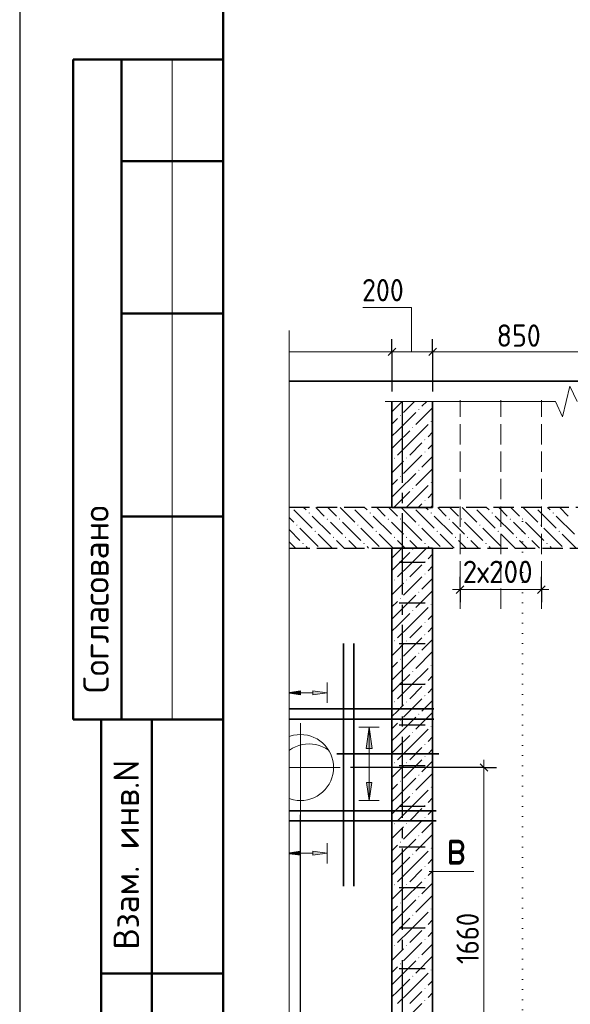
# Model space of a CAD drawing. Header units: millimetres. Extents: x 0 to 30446, y 0 to 14850.
# Tile 2 of 26: x 0 to 2708, y 3099 to 7946. Entities that reach past the tile are written whole.
import ezdxf

# ---------------------------------------------------------------- set-up
doc = ezdxf.new("R2010")
doc.units = ezdxf.units.MM
for name, pattern in [('______2', [135, 100, -35]), ('______5', [550, 400, -50, 50, -50]), ('______9', [50, 0, -50])]:
    doc.linetypes.add(name, pattern=pattern)
for name, color, linetype, lineweight in [('Standard', 7, 'Continuous', 25), ('Позиционная метка линия выноска', 7, 'Continuous', 13), ('Примечания', 7, 'Continuous', 13), ('Сечения символ', 7, 'Continuous', 25), ('Стена обрамление Г-обр.', 7, 'Continuous', 25), ('Стена обрамление П-обр.', 7, 'Continuous', 25), ('Стена Хомут', 7, 'Continuous', 25)]:
    doc.layers.add(name, color=color, linetype=linetype, lineweight=lineweight)
doc.layers.add('ЖБ Перекрытие верхний уровень', color=7, linetype='Continuous', lineweight=25, true_color=0xe0e0ff)
doc.layers.add('ЖБ Стена верхний уровень', color=7, linetype='Continuous', lineweight=25, true_color=0x006e00)
doc.layers.add('Оси', color=7, linetype='______5', true_color=0x656565)
doc.layers.add('Размерная выноска', color=7, linetype='Continuous')
doc.styles.add('ISOCPEUR', font='txt')

msp = doc.modelspace()

# ---------------------------------------------------------------- hatches: boundary and pattern name
at = {"layer": 'ЖБ Перекрытие верхний уровень', "linetype": 'Continuous', "lineweight": 18, "transparency": 33554687}
for points in [[(1333.1, 5544.5), (1332.9, 5544.3), (1332.6, 5544.5)], [(1633.1, 5544.5), (1632.9, 5544.3), (1632.6, 5544.5)], [(1933.1, 5544.5), (1932.9, 5544.3), (1932.6, 5544.5)], [(2233.1, 5544.5), (2232.9, 5544.3), (2232.6, 5544.5)], [(2533.1, 5544.5), (2532.9, 5544.3), (2532.6, 5544.5)], [(1419.6, 5517.5), (1422.9, 5520.8), (1426.1, 5517.5), (1422.9, 5514.3)], [(1509.6, 5487.5), (1512.9, 5490.8), (1516.1, 5487.5), (1512.9, 5484.3)], [(1569.6, 5487.5), (1572.9, 5490.8), (1576.1, 5487.5), (1572.9, 5484.3)], [(1719.6, 5517.5), (1722.9, 5520.8), (1726.1, 5517.5), (1722.9, 5514.3)], [(1809.6, 5487.5), (1812.9, 5490.8), (1816.1, 5487.5), (1812.9, 5484.3)], [(1869.6, 5487.5), (1872.9, 5490.8), (1876.1, 5487.5), (1872.9, 5484.3)], [(2019.6, 5517.5), (2022.9, 5520.8), (2026.1, 5517.5), (2022.9, 5514.3)], [(2109.6, 5487.5), (2112.9, 5490.8), (2116.1, 5487.5), (2112.9, 5484.3)], [(2169.6, 5487.5), (2172.9, 5490.8), (2176.1, 5487.5), (2172.9, 5484.3)], [(2319.6, 5517.5), (2322.9, 5520.8), (2326.1, 5517.5), (2322.9, 5514.3)], [(2409.6, 5487.5), (2412.9, 5490.8), (2416.1, 5487.5), (2412.9, 5484.3)], [(2469.6, 5487.5), (2472.9, 5490.8), (2476.1, 5487.5), (2472.9, 5484.3)], [(2619.6, 5517.5), (2622.9, 5520.8), (2626.1, 5517.5), (2622.9, 5514.3)], [(1359.6, 5457.5), (1362.9, 5460.8), (1366.1, 5457.5), (1362.9, 5454.3)], [(1449.6, 5427.5), (1452.9, 5430.8), (1456.1, 5427.5), (1452.9, 5424.3)], [(1659.6, 5457.5), (1662.9, 5460.8), (1666.1, 5457.5), (1662.9, 5454.3)], [(1749.6, 5427.5), (1752.9, 5430.8), (1756.1, 5427.5), (1752.9, 5424.3)], [(1959.6, 5457.5), (1962.9, 5460.8), (1966.1, 5457.5), (1962.9, 5454.3)], [(2049.6, 5427.5), (2052.9, 5430.8), (2056.1, 5427.5), (2052.9, 5424.3)], [(2259.6, 5457.5), (2262.9, 5460.8), (2266.1, 5457.5), (2262.9, 5454.3)], [(2349.6, 5427.5), (2352.9, 5430.8), (2356.1, 5427.5), (2352.9, 5424.3)], [(2559.6, 5457.5), (2562.9, 5460.8), (2566.1, 5457.5), (2562.9, 5454.3)], [(2649.6, 5427.5), (2652.9, 5430.8), (2656.1, 5427.5), (2652.9, 5424.3)], [(1539.6, 5397.5), (1542.9, 5400.8), (1546.1, 5397.5), (1542.9, 5394.3)], [(1599.6, 5397.5), (1602.9, 5400.8), (1606.1, 5397.5), (1602.9, 5394.3)], [(1839.6, 5397.5), (1842.9, 5400.8), (1846.1, 5397.5), (1842.9, 5394.3)], [(1899.6, 5397.5), (1902.9, 5400.8), (1906.1, 5397.5), (1902.9, 5394.3)], [(2139.6, 5397.5), (2142.9, 5400.8), (2146.1, 5397.5), (2142.9, 5394.3)], [(2199.6, 5397.5), (2202.9, 5400.8), (2206.1, 5397.5), (2202.9, 5394.3)], [(2439.6, 5397.5), (2442.9, 5400.8), (2446.1, 5397.5), (2442.9, 5394.3)], [(2499.6, 5397.5), (2502.9, 5400.8), (2506.1, 5397.5), (2502.9, 5394.3)], [(1389.6, 5367.5), (1392.9, 5370.8), (1396.1, 5367.5), (1392.9, 5364.3)], [(1689.6, 5367.5), (1692.9, 5370.8), (1696.1, 5367.5), (1692.9, 5364.3)], [(1989.6, 5367.5), (1992.9, 5370.8), (1996.1, 5367.5), (1992.9, 5364.3)], [(2289.6, 5367.5), (2292.9, 5370.8), (2296.1, 5367.5), (2292.9, 5364.3)], [(2589.6, 5367.5), (2592.9, 5370.8), (2596.1, 5367.5), (2592.9, 5364.3)]]:
    msp.add_hatch(color=7, dxfattribs=at).paths.add_polyline_path(points, flags=16)
at = {"layer": 'ЖБ Стена верхний уровень', "linetype": 'Continuous', "lineweight": 18, "transparency": 33554687}
for points in [[(1960.4, 6027.5), (1962.9, 6030), (1965.4, 6027.5), (1962.9, 6025)], [(1870.4, 5997.5), (1872.9, 6000), (1875.4, 5997.5), (1872.9, 5995)], [(2020.4, 5967.5), (2022.9, 5970), (2025.4, 5967.5), (2022.9, 5965)], [(1930.4, 5937.5), (1932.9, 5940), (1935.4, 5937.5), (1932.9, 5935)], [(1990.4, 5877.5), (1992.9, 5880), (1995.4, 5877.5), (1992.9, 5875)], [(1990.4, 5817.5), (1992.9, 5820), (1995.4, 5817.5), (1992.9, 5815)], [(1840.4, 5787.5), (1842.9, 5790), (1845.4, 5787.5), (1842.9, 5785)], [(1900.4, 5787.5), (1902.9, 5790), (1905.4, 5787.5), (1902.9, 5785)], [(1960.4, 5727.5), (1962.9, 5730), (1965.4, 5727.5), (1962.9, 5725)], [(1870.4, 5697.5), (1872.9, 5700), (1875.4, 5697.5), (1872.9, 5695)], [(1930.4, 5637.5), (1932.9, 5640), (1935.4, 5637.5), (1932.9, 5635)], [(2020.4, 5667.5), (2022.9, 5670), (2025.4, 5667.5), (2022.9, 5665)], [(1990.4, 5577.5), (1992.9, 5580), (1995.4, 5577.5), (1992.9, 5575)], [(1930.4, 5337.5), (1932.9, 5340), (1935.4, 5337.5), (1932.9, 5335)], [(1990.4, 5277.5), (1992.9, 5280), (1995.4, 5277.5), (1992.9, 5275)], [(1840.4, 5187.5), (1842.9, 5190), (1845.4, 5187.5), (1842.9, 5185)], [(1900.4, 5187.5), (1902.9, 5190), (1905.4, 5187.5), (1902.9, 5185)], [(1990.4, 5217.5), (1992.9, 5220), (1995.4, 5217.5), (1992.9, 5215)], [(1870.4, 5097.5), (1872.9, 5100), (1875.4, 5097.5), (1872.9, 5095)], [(1960.4, 5127.5), (1962.9, 5130), (1965.4, 5127.5), (1962.9, 5125)], [(2020.4, 5067.5), (2022.9, 5070), (2025.4, 5067.5), (2022.9, 5065)], [(1930.4, 5037.5), (1932.9, 5040), (1935.4, 5037.5), (1932.9, 5035)], [(1990.4, 4977.5), (1992.9, 4980), (1995.4, 4977.5), (1992.9, 4975)], [(1990.4, 4917.5), (1992.9, 4920), (1995.4, 4917.5), (1992.9, 4915)], [(1840.4, 4887.5), (1842.9, 4890), (1845.4, 4887.5), (1842.9, 4885)], [(1900.4, 4887.5), (1902.9, 4890), (1905.4, 4887.5), (1902.9, 4885)], [(1870.4, 4797.5), (1872.9, 4800), (1875.4, 4797.5), (1872.9, 4795)], [(1960.4, 4827.5), (1962.9, 4830), (1965.4, 4827.5), (1962.9, 4825)], [(2020.4, 4767.5), (2022.9, 4770), (2025.4, 4767.5), (2022.9, 4765)], [(1930.4, 4737.5), (1932.9, 4740), (1935.4, 4737.5), (1932.9, 4735)], [(1990.4, 4677.5), (1992.9, 4680), (1995.4, 4677.5), (1992.9, 4675)], [(1990.4, 4617.5), (1992.9, 4620), (1995.4, 4617.5), (1992.9, 4615)], [(1840.4, 4587.5), (1842.9, 4590), (1845.4, 4587.5), (1842.9, 4585)], [(1900.4, 4587.5), (1902.9, 4590), (1905.4, 4587.5), (1902.9, 4585)], [(1960.4, 4527.5), (1962.9, 4530), (1965.4, 4527.5), (1962.9, 4525)], [(1870.4, 4497.5), (1872.9, 4500), (1875.4, 4497.5), (1872.9, 4495)], [(2020.4, 4467.5), (2022.9, 4470), (2025.4, 4467.5), (2022.9, 4465)], [(1930.4, 4437.5), (1932.9, 4440), (1935.4, 4437.5), (1932.9, 4435)], [(1990.4, 4377.5), (1992.9, 4380), (1995.4, 4377.5), (1992.9, 4375)], [(1990.4, 4317.5), (1992.9, 4320), (1995.4, 4317.5), (1992.9, 4315)], [(1840.4, 4287.5), (1842.9, 4290), (1845.4, 4287.5), (1842.9, 4285)], [(1900.4, 4287.5), (1902.9, 4290), (1905.4, 4287.5), (1902.9, 4285)], [(1960.4, 4227.5), (1962.9, 4230), (1965.4, 4227.5), (1962.9, 4225)], [(1870.4, 4197.5), (1872.9, 4200), (1875.4, 4197.5), (1872.9, 4195)], [(2020.4, 4167.5), (2022.9, 4170), (2025.4, 4167.5), (2022.9, 4165)], [(1930.4, 4137.5), (1932.9, 4140), (1935.4, 4137.5), (1932.9, 4135)], [(1990.4, 4077.5), (1992.9, 4080), (1995.4, 4077.5), (1992.9, 4075)], [(1840.4, 3987.5), (1842.9, 3990), (1845.4, 3987.5), (1842.9, 3985)], [(1900.4, 3987.5), (1902.9, 3990), (1905.4, 3987.5), (1902.9, 3985)], [(1990.4, 4017.5), (1992.9, 4020), (1995.4, 4017.5), (1992.9, 4015)], [(1960.4, 3927.5), (1962.9, 3930), (1965.4, 3927.5), (1962.9, 3925)], [(1870.4, 3897.5), (1872.9, 3900), (1875.4, 3897.5), (1872.9, 3895)], [(1930.4, 3837.5), (1932.9, 3840), (1935.4, 3837.5), (1932.9, 3835)], [(2020.4, 3867.5), (2022.9, 3870), (2025.4, 3867.5), (2022.9, 3865)], [(1990.4, 3777.5), (1992.9, 3780), (1995.4, 3777.5), (1992.9, 3775)], [(1840.4, 3687.5), (1842.9, 3690), (1845.4, 3687.5), (1842.9, 3685)], [(1900.4, 3687.5), (1902.9, 3690), (1905.4, 3687.5), (1902.9, 3685)], [(1990.4, 3717.5), (1992.9, 3720), (1995.4, 3717.5), (1992.9, 3715)], [(1870.4, 3597.5), (1872.9, 3600), (1875.4, 3597.5), (1872.9, 3595)], [(1960.4, 3627.5), (1962.9, 3630), (1965.4, 3627.5), (1962.9, 3625)], [(1930.4, 3537.5), (1932.9, 3540), (1935.4, 3537.5), (1932.9, 3535)], [(2020.4, 3567.5), (2022.9, 3570), (2025.4, 3567.5), (2022.9, 3565)], [(1990.4, 3477.5), (1992.9, 3480), (1995.4, 3477.5), (1992.9, 3475)], [(1990.4, 3417.5), (1992.9, 3420), (1995.4, 3417.5), (1992.9, 3415)], [(1840.4, 3387.5), (1842.9, 3390), (1845.4, 3387.5), (1842.9, 3385)], [(1900.4, 3387.5), (1902.9, 3390), (1905.4, 3387.5), (1902.9, 3385)], [(1870.4, 3297.5), (1872.9, 3300), (1875.4, 3297.5), (1872.9, 3295)], [(1960.4, 3327.5), (1962.9, 3330), (1965.4, 3327.5), (1962.9, 3325)], [(2020.4, 3267.5), (2022.9, 3270), (2025.4, 3267.5), (2022.9, 3265)], [(1930.4, 3237.5), (1932.9, 3240), (1935.4, 3237.5), (1932.9, 3235)], [(1990.4, 3177.5), (1992.9, 3180), (1995.4, 3177.5), (1992.9, 3175)], [(1990.4, 3117.5), (1992.9, 3120), (1995.4, 3117.5), (1992.9, 3115)]]:
    msp.add_hatch(color=7, dxfattribs=at).paths.add_polyline_path(points, flags=16)
at = {"layer": 'Стена обрамление П-обр.', "linetype": 'Continuous', "lineweight": 13, "transparency": 33554687}
for points in [[(1381.3, 4622.3), (1326.4, 4630.1), (1326.4, 4634.4), (1381.3, 4642.3)], [(1730.9, 4190), (1718.4, 4102.5), (1705.9, 4190)], [(1381.3, 3832.3), (1326.4, 3840.1), (1326.4, 3844.4), (1381.3, 3852.3)]]:
    msp.add_hatch(color=7, dxfattribs=at).paths.add_polyline_path(points, flags=16)
for points in [[(1441.3, 4622.3), (1511.3, 4632.3), (1441.3, 4642.3)], [(1733.4, 4357.5), (1718.4, 4462.5), (1703.4, 4357.5)], [(1441.3, 3832.3), (1511.3, 3842.3), (1441.3, 3852.3)]]:
    msp.add_hatch(color=7, dxfattribs=at).paths.add_polyline_path(points)

# ---------------------------------------------------------------- linework, layer by layer
at = {"layer": 'Standard', "color": 7, "linetype": 'Continuous', "lineweight": 25, "transparency": 33554687}
for p, q in [((1000, 14600), (1000, 529.1)), ((1811.6, 6291.9), (1849.1, 6329.4)), ((2011.6, 6291.9), (2049.1, 6329.4)), ((2146.6, 5121.4), (2184.1, 5158.9)), ((2546.6, 5121.4), (2584.1, 5158.9)), ((2301.6, 4245.7), (2264.1, 4283.2))]:
    msp.add_line(p, q, dxfattribs=at)
at = {"layer": 'Standard', "color": 7, "linetype": 'Continuous', "lineweight": 50, "transparency": 33554687}
for p, q in [((3.1, 7750), (0, 7750)), ((1000, 7750), (263.4, 7750)), ((263.4, 7750), (263.4, 4500)), ((263.4, 7750), (263.4, 4500)), ((500, 7750), (500, 4500)), ((1000, 7250), (500, 7250)), ((1000, 6500), (500, 6500)), ((1000, 5500), (500, 5500)), ((0, 4500), (3.1, 4500)), ((263.4, 4500), (1000, 4500)), ((400, 250), (400, 4500)), ((400, 250), (400, 4500)), ((650, 250), (650, 4500)), ((400, 3250), (1000, 3250))]:
    msp.add_line(p, q, dxfattribs=at)
at = {"layer": 'Standard', "color": 7, "linetype": 'Continuous', "lineweight": 13, "transparency": 33554687}
for p, q in [((750, 7750), (750, 4500)), ((1325.4, 6415.8), (1325.4, 2065.8)), ((1326.4, 6310.7), (1830.4, 6310.7)), ((1830.4, 6310.7), (2030.4, 6310.7)), ((2030.4, 6310.7), (2880.4, 6310.7)), ((2670, 5991), (2705.6, 6141)), ((2705.6, 6141), (2741.2, 6066)), ((1797.8, 6066), (2634.4, 6066)), ((2634.4, 6066), (2670, 5991)), ((2165.4, 5140.1), (2127.9, 5140.1)), ((2165.4, 5140.1), (2565.4, 5140.1)), ((2565.4, 5140.1), (2602.9, 5140.1)), ((2282.9, 4264.5), (2282.9, 4302))]:
    msp.add_line(p, q, dxfattribs=at)
at = {"layer": 'Standard', "color": 7, "linetype": 'Continuous', "lineweight": -3, "transparency": 33554687}
for p, q in [((1830.4, 6310.7), (1830.4, 6373.2)), ((2030.4, 6310.7), (2030.4, 6373.2)), ((1830.4, 6310.7), (1830.4, 6248.2)), ((1830.4, 6310.7), (1830.4, 6116)), ((2030.4, 6310.7), (2030.4, 6248.2)), ((2030.4, 6310.7), (2030.4, 6116)), ((2165.4, 5140.1), (2165.4, 5202.6)), ((2565.4, 5140.1), (2565.4, 5202.6)), ((2165.4, 5140.1), (2165.4, 5077.6)), ((2565.4, 5140.1), (2565.4, 5077.6)), ((2282.9, 4264.5), (1626.3, 4264.5)), ((2282.9, 4264.5), (2220.4, 4264.5)), ((2282.9, 4264.5), (2345.4, 4264.5))]:
    msp.add_line(p, q, dxfattribs=at)
at = {"layer": 'Standard', "color": 254, "linetype": 'Continuous', "lineweight": 35, "true_color": 0xc4c4ff, "transparency": 33554687}
msp.add_line((5792.3, 6166), (1326.4, 6166), dxfattribs=at)
at = {"layer": 'Standard', "color": 7, "linetype": 'Continuous', "lineweight": 25, "transparency": 33554687}
msp.add_lwpolyline([(0, 0), (21000, 0), (21000, 14850), (0, 14850), (0, 0)], close=True, dxfattribs=at)
at = {"layer": 'Standard', "color": 7, "linetype": 'Continuous', "lineweight": 50, "transparency": 33554687}
msp.add_lwpolyline([(1000, 14600), (20750, 14600), (20750, 250), (1000, 250), (1000, 14600)], close=True, dxfattribs=at)
at = {"layer": 'Standard', "color": 7, "linetype": 'Continuous', "lineweight": 13, "transparency": 33554687}
msp.add_lwpolyline([(2282.9, 2604.5), (2282.9, 3261.7), (2282.9, 3261.7), (2282.9, 4264.5)], dxfattribs=at)
at = {"layer": 'Standard', "color": 7, "linetype": 'Continuous', "lineweight": -3, "transparency": 33554687}
msp.add_lwpolyline([(1380.8, 1809.5), (1380.8, 1818), (1380.8, 1818), (1380.8, 1878.9), (1380.8, 1878.9), (1380.8, 4032)], dxfattribs=at)
at = {"layer": 'ЖБ Перекрытие верхний уровень', "color": 7, "linetype": '______2', "lineweight": 25, "transparency": 33554687}
for p, q in [((1830.4, 5544.5), (1326.4, 5544.5)), ((2030.4, 5544.5), (1830.4, 5544.5)), ((5130.4, 5544.5), (2030.4, 5544.5)), ((1326.4, 5344.5), (1830.3, 5344.5)), ((1830.3, 5344.5), (2030.3, 5344.5)), ((2030.3, 5344.5), (5130.5, 5344.5))]:
    msp.add_line(p, q, dxfattribs=at)
at = {"layer": 'ЖБ Перекрытие верхний уровень', "color": 9, "linetype": 'Continuous', "lineweight": 18, "true_color": 0xc7c7c7, "transparency": 33554687}
for p, q in [((1347.9, 5532.5), (1437.9, 5442.5)), ((1407.9, 5532.5), (1395.9, 5544.5)), ((1455.9, 5544.5), (1497.9, 5502.5)), ((1515.9, 5544.5), (1557.9, 5502.5)), ((1575.9, 5544.5), (1647.9, 5472.5)), ((1647.9, 5532.5), (1737.9, 5442.5)), ((1707.9, 5532.5), (1695.9, 5544.5)), ((1755.9, 5544.5), (1797.9, 5502.5)), ((1815.9, 5544.5), (1857.9, 5502.5)), ((1875.9, 5544.5), (1947.9, 5472.5)), ((1947.9, 5532.5), (2037.9, 5442.5)), ((2007.9, 5532.5), (1995.9, 5544.5)), ((2055.9, 5544.5), (2097.9, 5502.5)), ((2115.9, 5544.5), (2157.9, 5502.5)), ((2175.9, 5544.5), (2247.9, 5472.5)), ((2247.9, 5532.5), (2337.9, 5442.5)), ((2307.9, 5532.5), (2295.9, 5544.5)), ((2355.9, 5544.5), (2397.9, 5502.5)), ((2415.9, 5544.5), (2457.9, 5502.5)), ((2475.9, 5544.5), (2547.9, 5472.5)), ((2547.9, 5532.5), (2637.9, 5442.5)), ((2607.9, 5532.5), (2595.9, 5544.5)), ((2655.9, 5544.5), (2697.9, 5502.5)), ((1326.4, 5494), (1347.9, 5472.5)), ((1437.9, 5502.5), (1527.9, 5412.5)), ((1737.9, 5502.5), (1827.9, 5412.5)), ((2037.9, 5502.5), (2127.9, 5412.5)), ((2337.9, 5502.5), (2427.9, 5412.5)), ((2637.9, 5502.5), (2727.9, 5412.5)), ((1326.4, 5434), (1377.9, 5382.5)), ((1377.9, 5442.5), (1467.9, 5352.5)), ((1557.9, 5442.5), (1527.9, 5472.5)), ((1587.9, 5412.5), (1557.9, 5442.5)), ((1587.9, 5472.5), (1677.9, 5382.5)), ((1677.9, 5442.5), (1767.9, 5352.5)), ((1857.9, 5442.5), (1827.9, 5472.5)), ((1887.9, 5412.5), (1857.9, 5442.5)), ((1887.9, 5472.5), (1977.9, 5382.5)), ((1977.9, 5442.5), (2067.9, 5352.5)), ((2157.9, 5442.5), (2127.9, 5472.5)), ((2187.9, 5412.5), (2157.9, 5442.5)), ((2187.9, 5472.5), (2277.9, 5382.5)), ((2277.9, 5442.5), (2367.9, 5352.5)), ((2457.9, 5442.5), (2427.9, 5472.5)), ((2487.9, 5412.5), (2457.9, 5442.5)), ((2487.9, 5472.5), (2577.9, 5382.5)), ((2577.9, 5442.5), (2667.9, 5352.5)), ((1535.9, 5344.5), (1467.9, 5412.5)), ((1557.9, 5382.5), (1595.9, 5344.5)), ((1617.9, 5382.5), (1655.9, 5344.5)), ((1835.9, 5344.5), (1767.9, 5412.5)), ((1857.9, 5382.5), (1895.9, 5344.5)), ((1917.9, 5382.5), (1955.9, 5344.5)), ((2135.9, 5344.5), (2067.9, 5412.5)), ((2157.9, 5382.5), (2195.9, 5344.5)), ((2217.9, 5382.5), (2255.9, 5344.5)), ((2435.9, 5344.5), (2367.9, 5412.5)), ((2457.9, 5382.5), (2495.9, 5344.5)), ((2517.9, 5382.5), (2555.9, 5344.5)), ((2735.9, 5344.5), (2667.9, 5412.5)), ((1326.4, 5374), (1355.9, 5344.5)), ((1415.9, 5344.5), (1407.9, 5352.5)), ((1715.9, 5344.5), (1707.9, 5352.5)), ((2015.9, 5344.5), (2007.9, 5352.5)), ((2315.9, 5344.5), (2307.9, 5352.5)), ((2615.9, 5344.5), (2607.9, 5352.5))]:
    msp.add_line(p, q, dxfattribs=at)
at = {"layer": 'ЖБ Стена верхний уровень', "color": 7, "linetype": 'Continuous', "lineweight": 35, "transparency": 33554687}
for p, q in [((1830.4, 6066), (1830.4, 5544.5)), ((2030.4, 5544.5), (2030.4, 6066)), ((1830.4, 5544.5), (2030.4, 5544.5)), ((1830.3, 5344.5), (1830.3, 2604.5)), ((2030.3, 5344.5), (1830.3, 5344.5)), ((2030.3, 2604.5), (2030.3, 5344.5))]:
    msp.add_line(p, q, dxfattribs=at)
at = {"layer": 'ЖБ Стена верхний уровень', "color": 251, "linetype": 'Continuous', "lineweight": 18, "true_color": 0x494949, "transparency": 33554687}
for p, q in [((1857.9, 6042.5), (1881.4, 6066)), ((1941.4, 6066), (1887.9, 6012.5)), ((2001.4, 6066), (1977.9, 6042.5)), ((1830.4, 6015), (1857.9, 6042.5)), ((1857.9, 5922.5), (1947.9, 6012.5)), ((2030.4, 6035), (1947.9, 5952.5)), ((1857.9, 5982.5), (1830.4, 5955)), ((1857.9, 5922.5), (1830.4, 5895)), ((1917.9, 5922.5), (1857.9, 5862.5)), ((1917.9, 5862.5), (2007.9, 5952.5)), ((2030.4, 5915), (2007.9, 5892.5)), ((1857.9, 5862.5), (1830.4, 5835)), ((1917.9, 5862.5), (1857.9, 5802.5)), ((1977.9, 5862.5), (1917.9, 5802.5)), ((2007.9, 5832.5), (2030.4, 5855)), ((1857.9, 5742.5), (1887.9, 5772.5)), ((1977.9, 5802.5), (1887.9, 5712.5)), ((2030.4, 5795), (1977.9, 5742.5)), ((1830.4, 5715), (1857.9, 5742.5)), ((2030.4, 5735), (1947.9, 5652.5)), ((1857.9, 5682.5), (1830.4, 5655)), ((1857.9, 5622.5), (1947.9, 5712.5)), ((1857.9, 5622.5), (1830.4, 5595)), ((1917.9, 5622.5), (1857.9, 5562.5)), ((1917.9, 5562.5), (2007.9, 5652.5)), ((2030.4, 5615), (2007.9, 5592.5)), ((1857.9, 5562.5), (1839.9, 5544.5)), ((1917.9, 5562.5), (1899.9, 5544.5)), ((1977.9, 5562.5), (1959.9, 5544.5)), ((2019.9, 5544.5), (2030.4, 5555)), ((1857.9, 5322.5), (1879.9, 5344.5)), ((1917.9, 5262.5), (1999.9, 5344.5)), ((1857.9, 5322.5), (1830.3, 5295)), ((1917.9, 5322.5), (1857.9, 5262.5)), ((2030.3, 5315), (2007.9, 5292.5)), ((1857.9, 5262.5), (1830.3, 5235)), ((1917.9, 5262.5), (1857.9, 5202.5)), ((1977.9, 5262.5), (1917.9, 5202.5)), ((2007.9, 5232.5), (2030.3, 5255)), ((1977.9, 5202.5), (1887.9, 5112.5)), ((2030.3, 5195), (1977.9, 5142.5)), ((1830.3, 5115), (1857.9, 5142.5)), ((1857.9, 5142.5), (1887.9, 5172.5)), ((1857.9, 5022.5), (1947.9, 5112.5)), ((2030.3, 5135), (1947.9, 5052.5)), ((1857.9, 5082.5), (1830.3, 5055)), ((1917.9, 4962.5), (2007.9, 5052.5)), ((1857.9, 5022.5), (1830.3, 4995)), ((1917.9, 5022.5), (1857.9, 4962.5)), ((2030.3, 5015), (2007.9, 4992.5)), ((1857.9, 4962.5), (1830.3, 4935)), ((1917.9, 4962.5), (1857.9, 4902.5)), ((1977.9, 4962.5), (1917.9, 4902.5)), ((2007.9, 4932.5), (2030.3, 4955)), ((1977.9, 4902.5), (1887.9, 4812.5)), ((1857.9, 4842.5), (1887.9, 4872.5)), ((2030.3, 4895), (1977.9, 4842.5)), ((1830.3, 4815), (1857.9, 4842.5)), ((1857.9, 4722.5), (1947.9, 4812.5)), ((2030.3, 4835), (1947.9, 4752.5)), ((1857.9, 4782.5), (1830.3, 4755)), ((1917.9, 4662.5), (2007.9, 4752.5)), ((1857.9, 4722.5), (1830.3, 4695)), ((1917.9, 4722.5), (1857.9, 4662.5)), ((2030.3, 4715), (2007.9, 4692.5)), ((1857.9, 4662.5), (1830.3, 4635)), ((1917.9, 4662.5), (1857.9, 4602.5)), ((1977.9, 4662.5), (1917.9, 4602.5)), ((2007.9, 4632.5), (2030.3, 4655)), ((1857.9, 4542.5), (1887.9, 4572.5)), ((1977.9, 4602.5), (1887.9, 4512.5)), ((2030.3, 4595), (1977.9, 4542.5)), ((1830.3, 4515), (1857.9, 4542.5)), ((1857.9, 4422.5), (1947.9, 4512.5)), ((2030.3, 4535), (1947.9, 4452.5)), ((1857.9, 4482.5), (1830.3, 4455)), ((1857.9, 4422.5), (1830.3, 4395)), ((1917.9, 4422.5), (1857.9, 4362.5)), ((1917.9, 4362.5), (2007.9, 4452.5)), ((2030.3, 4415), (2007.9, 4392.5)), ((1857.9, 4362.5), (1830.3, 4335)), ((1917.9, 4362.5), (1857.9, 4302.5)), ((1977.9, 4362.5), (1917.9, 4302.5)), ((2007.9, 4332.5), (2030.3, 4355)), ((1857.9, 4242.5), (1887.9, 4272.5)), ((1977.9, 4302.5), (1887.9, 4212.5)), ((2030.3, 4295), (1977.9, 4242.5)), ((1830.3, 4215), (1857.9, 4242.5)), ((2030.3, 4235), (1947.9, 4152.5)), ((1857.9, 4182.5), (1830.3, 4155)), ((1857.9, 4122.5), (1947.9, 4212.5)), ((1857.9, 4122.5), (1830.3, 4095)), ((1917.9, 4122.5), (1857.9, 4062.5)), ((1917.9, 4062.5), (2007.9, 4152.5)), ((2030.3, 4115), (2007.9, 4092.5)), ((1857.9, 4062.5), (1830.3, 4035)), ((1917.9, 4062.5), (1857.9, 4002.5)), ((1977.9, 4062.5), (1917.9, 4002.5)), ((2007.9, 4032.5), (2030.3, 4055)), ((1977.9, 4002.5), (1887.9, 3912.5)), ((2030.3, 3995), (1977.9, 3942.5)), ((1830.3, 3915), (1857.9, 3942.5)), ((1857.9, 3942.5), (1887.9, 3972.5)), ((2030.3, 3935), (1947.9, 3852.5)), ((1857.9, 3882.5), (1830.3, 3855)), ((1857.9, 3822.5), (1947.9, 3912.5)), ((1917.9, 3762.5), (2007.9, 3852.5)), ((1857.9, 3822.5), (1830.3, 3795)), ((1917.9, 3822.5), (1857.9, 3762.5)), ((2030.3, 3815), (2007.9, 3792.5)), ((1857.9, 3762.5), (1830.3, 3735)), ((1917.9, 3762.5), (1857.9, 3702.5)), ((1977.9, 3762.5), (1917.9, 3702.5)), ((2007.9, 3732.5), (2030.3, 3755)), ((1977.9, 3702.5), (1887.9, 3612.5)), ((2030.3, 3695), (1977.9, 3642.5)), ((1830.3, 3615), (1857.9, 3642.5)), ((1857.9, 3642.5), (1887.9, 3672.5)), ((1857.9, 3522.5), (1947.9, 3612.5)), ((2030.3, 3635), (1947.9, 3552.5)), ((1857.9, 3582.5), (1830.3, 3555)), ((1917.9, 3462.5), (2007.9, 3552.5)), ((1857.9, 3522.5), (1830.3, 3495)), ((1917.9, 3522.5), (1857.9, 3462.5)), ((2030.3, 3515), (2007.9, 3492.5)), ((1857.9, 3462.5), (1830.3, 3435)), ((1917.9, 3462.5), (1857.9, 3402.5)), ((1977.9, 3462.5), (1917.9, 3402.5)), ((2007.9, 3432.5), (2030.3, 3455)), ((1977.9, 3402.5), (1887.9, 3312.5)), ((2030.3, 3395), (1977.9, 3342.5)), ((1857.9, 3342.5), (1887.9, 3372.5)), ((1830.3, 3315), (1857.9, 3342.5)), ((1857.9, 3222.5), (1947.9, 3312.5)), ((2030.3, 3335), (1947.9, 3252.5)), ((1857.9, 3282.5), (1830.3, 3255)), ((1917.9, 3162.5), (2007.9, 3252.5)), ((1857.9, 3222.5), (1830.3, 3195)), ((1917.9, 3222.5), (1857.9, 3162.5)), ((2030.3, 3215), (2007.9, 3192.5)), ((1857.9, 3162.5), (1830.3, 3135)), ((1917.9, 3162.5), (1857.9, 3102.5)), ((1977.9, 3162.5), (1917.9, 3102.5)), ((2007.9, 3132.5), (2030.3, 3155)), ((1977.9, 3102.5), (1887.9, 3012.5))]:
    msp.add_line(p, q, dxfattribs=at)
at = {"layer": 'ЖБ Стена верхний уровень', "color": 7, "linetype": 'Continuous', "lineweight": 18, "transparency": 33554687}
for p, q in [((1830.2, 5344.5), (1830.2, 2604.5)), ((1330.6, 4419), (1326.4, 4417.4)), ((1347.1, 4423.4), (1330.6, 4419)), ((1363.9, 4426.1), (1347.1, 4423.4)), ((1380.8, 4427), (1363.9, 4426.1)), ((1397.8, 4426.1), (1380.8, 4427)), ((1414.6, 4423.4), (1397.8, 4426.1)), ((1431.1, 4419), (1414.6, 4423.4)), ((1446.9, 4412.9), (1431.1, 4419)), ((1462.1, 4405.2), (1446.9, 4412.9)), ((1356.7, 4367), (1341.5, 4359.3)), ((1372.5, 4373.1), (1356.7, 4367)), ((1389, 4377.5), (1372.5, 4373.1)), ((1405.8, 4380.1), (1389, 4377.5)), ((1422.8, 4381), (1405.8, 4380.1)), ((1439.7, 4380.1), (1422.8, 4381)), ((1456.5, 4377.5), (1439.7, 4380.1)), ((1473, 4373.1), (1456.5, 4377.5)), ((1476.4, 4396), (1462.1, 4405.2)), ((1488.8, 4367), (1473, 4373.1)), ((1489.6, 4385.3), (1476.4, 4396)), ((1504, 4359.3), (1488.8, 4367)), ((1501.6, 4373.2), (1489.6, 4385.3)), ((1512.3, 4360), (1501.6, 4373.2)), ((1327.2, 4350), (1326.4, 4349.3)), ((1341.5, 4359.3), (1327.2, 4350)), ((1518.3, 4350), (1504, 4359.3)), ((1521.6, 4345.7), (1512.3, 4360)), ((1529.3, 4330.6), (1521.6, 4345.7)), ((1535.4, 4314.7), (1529.3, 4330.6)), ((1539.8, 4298.3), (1535.4, 4314.7)), ((1542.4, 4281.5), (1539.8, 4298.3)), ((1543.3, 4264.5), (1542.4, 4281.5)), ((1535.4, 4214.3), (1539.8, 4230.7)), ((1539.8, 4230.7), (1542.4, 4247.5)), ((1542.4, 4247.5), (1543.3, 4264.5)), ((1501.6, 4155.8), (1512.3, 4169)), ((1512.3, 4169), (1521.6, 4183.2)), ((1521.6, 4183.2), (1529.3, 4198.4)), ((1529.3, 4198.4), (1535.4, 4214.3)), ((1446.9, 4116), (1462.1, 4123.8)), ((1462.1, 4123.8), (1476.4, 4133)), ((1476.4, 4133), (1489.6, 4143.7)), ((1489.6, 4143.7), (1501.6, 4155.8)), ((1326.4, 4111.6), (1330.6, 4109.9)), ((1330.6, 4109.9), (1347.1, 4105.5)), ((1347.1, 4105.5), (1363.9, 4102.9)), ((1363.9, 4102.9), (1380.8, 4102)), ((1380.8, 4102), (1397.8, 4102.9)), ((1397.8, 4102.9), (1414.6, 4105.5)), ((1414.6, 4105.5), (1431.1, 4109.9)), ((1431.1, 4109.9), (1446.9, 4116))]:
    msp.add_line(p, q, dxfattribs=at)
at = {"layer": 'ЖБ Стена верхний уровень', "color": 253, "linetype": '______2', "lineweight": -3, "true_color": 0xababab, "transparency": 33554687}
for p, q in [((2030.2, 5344.5), (2030.2, 2604.5)), ((1501.6, 4373.2), (1501.6, 4373.2)), ((1501.6, 4155.8), (1501.6, 4155.8))]:
    msp.add_line(p, q, dxfattribs=at)
at = {"layer": 'Оси', "color": 8, "linetype": '______5', "lineweight": -3, "transparency": 33554687}
msp.add_line((1880.4, 6066), (1880.4, 1263.7), dxfattribs=at)
at = {"layer": 'Позиционная метка линия выноска', "color": 7, "linetype": 'Continuous', "lineweight": 13, "transparency": 33554687}
for p, q in [((1380.8, 4483.2), (1380.8, 4032)), ((1326.4, 4264.5), (1576.3, 4264.5)), ((2233.4, 3752.1), (2013.4, 3752.1))]:
    msp.add_line(p, q, dxfattribs=at)
at = {"layer": 'Примечания', "color": 7, "linetype": '______2', "lineweight": 13, "transparency": 33554687}
for p, q in [((2165.4, 5045), (2165.4, 6072)), ((2365.4, 5045), (2365.4, 6072)), ((2565.4, 5045), (2565.4, 6072))]:
    msp.add_line(p, q, dxfattribs=at)
at = {"layer": 'Размерная выноска', "color": 7, "linetype": 'Continuous', "lineweight": 13, "transparency": 33554687}
for p, q in [((1927.5, 6528.9), (1687.5, 6528.9)), ((1927.5, 6308.9), (1927.5, 6528.9))]:
    msp.add_line(p, q, dxfattribs=at)
at = {"layer": 'Сечения символ', "color": 7, "linetype": '______9', "lineweight": 13, "transparency": 33554687}
msp.add_line((2472.9, 5475.6), (2472.9, 1723.9), dxfattribs=at)
at = {"layer": 'Стена обрамление Г-обр.', "color": 7, "linetype": 'Continuous', "lineweight": 35, "transparency": 33554687}
for p, q in [((1592.4, 4875.5), (1592.4, 3680.5)), ((1592.4, 4875.5), (1592.4, 3680.5)), ((1642.4, 4875.5), (1642.4, 3680.5)), ((1642.4, 4875.5), (1642.4, 3680.5)), ((2037.3, 4553), (1326.4, 4553)), ((2037.3, 4553), (1326.4, 4553)), ((2037.3, 4503), (1326.4, 4503)), ((2037.3, 4503), (1326.4, 4503)), ((2047.3, 4052), (1326.4, 4052)), ((2047.3, 4052), (1326.4, 4052)), ((2047.3, 4002), (1326.4, 4002)), ((2047.3, 4002), (1326.4, 4002))]:
    msp.add_line(p, q, dxfattribs=at)
at = {"layer": 'Стена обрамление П-обр.', "color": 251, "linetype": 'Continuous', "lineweight": 13, "true_color": 0x494949, "transparency": 33554687}
for p, q in [((1511.3, 4632.3), (1511.3, 4682.3)), ((1326.4, 4634.4), (1381.3, 4642.3)), ((1381.3, 4622.3), (1326.4, 4630.1)), ((1381.3, 4642.3), (1381.3, 4622.3)), ((1381.3, 4632.3), (1441.3, 4632.3)), ((1511.3, 4632.3), (1441.3, 4642.3)), ((1441.3, 4642.3), (1441.3, 4622.3)), ((1441.3, 4622.3), (1511.3, 4632.3)), ((1511.3, 4632.3), (1511.3, 4582.3)), ((1511.3, 4632.3), (1511.3, 4632.3)), ((1668.4, 4462.5), (1768.4, 4462.5)), ((1718.4, 4462.5), (1703.4, 4357.5)), ((1718.4, 4102.5), (1718.4, 4462.5)), ((1718.4, 4462.5), (1718.4, 4462.5)), ((1718.4, 4462.5), (1718.4, 4462.5)), ((1718.4, 4462.5), (1718.4, 4462.5)), ((1733.4, 4357.5), (1718.4, 4462.5)), ((1703.4, 4357.5), (1733.4, 4357.5)), ((1718.4, 4357.5), (1718.4, 4350)), ((1718.4, 4102.5), (1705.9, 4190)), ((1705.9, 4190), (1730.9, 4190)), ((1718.4, 4190), (1718.4, 4196.3)), ((1730.9, 4190), (1718.4, 4102.5)), ((1668.4, 4102.5), (1768.4, 4102.5)), ((1718.4, 4102.5), (1718.4, 4102.5)), ((1718.4, 4102.5), (1718.4, 4102.5)), ((1718.4, 4102.5), (1718.4, 4102.5)), ((1511.3, 3842.3), (1511.3, 3892.3)), ((1326.4, 3844.4), (1381.3, 3852.3)), ((1381.3, 3832.3), (1326.4, 3840.1)), ((1381.3, 3852.3), (1381.3, 3832.3)), ((1381.3, 3842.3), (1441.3, 3842.3)), ((1511.3, 3842.3), (1441.3, 3852.3)), ((1441.3, 3852.3), (1441.3, 3832.3)), ((1441.3, 3832.3), (1511.3, 3842.3)), ((1511.3, 3842.3), (1511.3, 3792.3)), ((1511.3, 3842.3), (1511.3, 3842.3))]:
    msp.add_line(p, q, dxfattribs=at)
at = {"layer": 'Стена обрамление П-обр.', "color": 7, "linetype": 'Continuous', "lineweight": 35, "transparency": 33554687}
msp.add_line((1559.6, 4332.5), (2061.6, 4332.5), dxfattribs=at)
at = {"layer": 'Стена Хомут', "color": 36, "linetype": 'Continuous', "lineweight": 25, "true_color": 0x6e3c1e, "transparency": 33554687}
for p, q in [((1866.4, 5274.5), (1994.4, 5274.5)), ((1866.4, 5074.5), (1994.4, 5074.5)), ((1866.4, 4874.5), (1994.4, 4874.5)), ((1866.4, 4674.5), (1994.4, 4674.5)), ((1866.4, 4474.5), (1994.4, 4474.5)), ((1866.4, 4274.5), (1994.4, 4274.5)), ((1866.4, 4074.5), (1994.4, 4074.5)), ((1866.4, 3874.5), (1994.4, 3874.5)), ((1866.4, 3674.5), (1994.4, 3674.5)), ((1866.4, 3474.5), (1994.4, 3474.5)), ((1866.4, 3274.5), (1994.4, 3274.5))]:
    msp.add_line(p, q, dxfattribs=at)

# ---------------------------------------------------------------- texts
at = {"layer": 'Standard', "color": 7, "linetype": 'Continuous', "lineweight": 25, "transparency": 33554687, "char_height": 110, "attachment_point": 7, "style": 'ISOCPEUR'}
for s, insert, width in [('\\W0.91;200', (1683.3, 6559.1), 280.99), ('\\W0.91;850', (2345.4, 6335.7), 280.994), ('\\W0.95;2х200', (2178.4, 5172.6), 436.678)]:
    msp.add_mtext(s, dxfattribs=dict(at, insert=insert, width=width))
at = {"layer": 'Standard', "color": 7, "linetype": 'Continuous', "lineweight": 50, "transparency": 33554687, "char_height": 125, "attachment_point": 7, "rotation": 90, "style": 'ISOCPEUR'}
for s, insert, width in [('\\A1;{\\fISOCPEUR|i0|b0;\\H125.000000;\\W1.000000;\\C7;Согласовано}\\P', (437.5, 4630.7), 1035.938), ('\\A1;{\\fISOCPEUR|i0|b0;\\H125.000000;\\W1.000000;\\C7;Взам. инв.N}\\P', (586.5, 3367.9), 954.549)]:
    msp.add_mtext(s, dxfattribs=dict(at, insert=insert, width=width))
at = {"layer": 'Standard', "color": 7, "linetype": 'Continuous', "lineweight": 25, "transparency": 33554687, "insert": (2257.9, 3297), "char_height": 110, "width": 333.451, "attachment_point": 7, "rotation": 90, "style": 'ISOCPEUR'}
msp.add_mtext('\\W0.87;1660', dxfattribs=at)
at = {"layer": 'Сечения символ', "color": 7, "linetype": 'Continuous', "lineweight": 35, "transparency": 33554687, "insert": (2098.5, 3786.2), "char_height": 175, "width": 190.405, "attachment_point": 7, "style": 'ISOCPEUR'}
msp.add_mtext('\\W0.78;в', dxfattribs=at)

doc.saveas('drawing.dxf')
